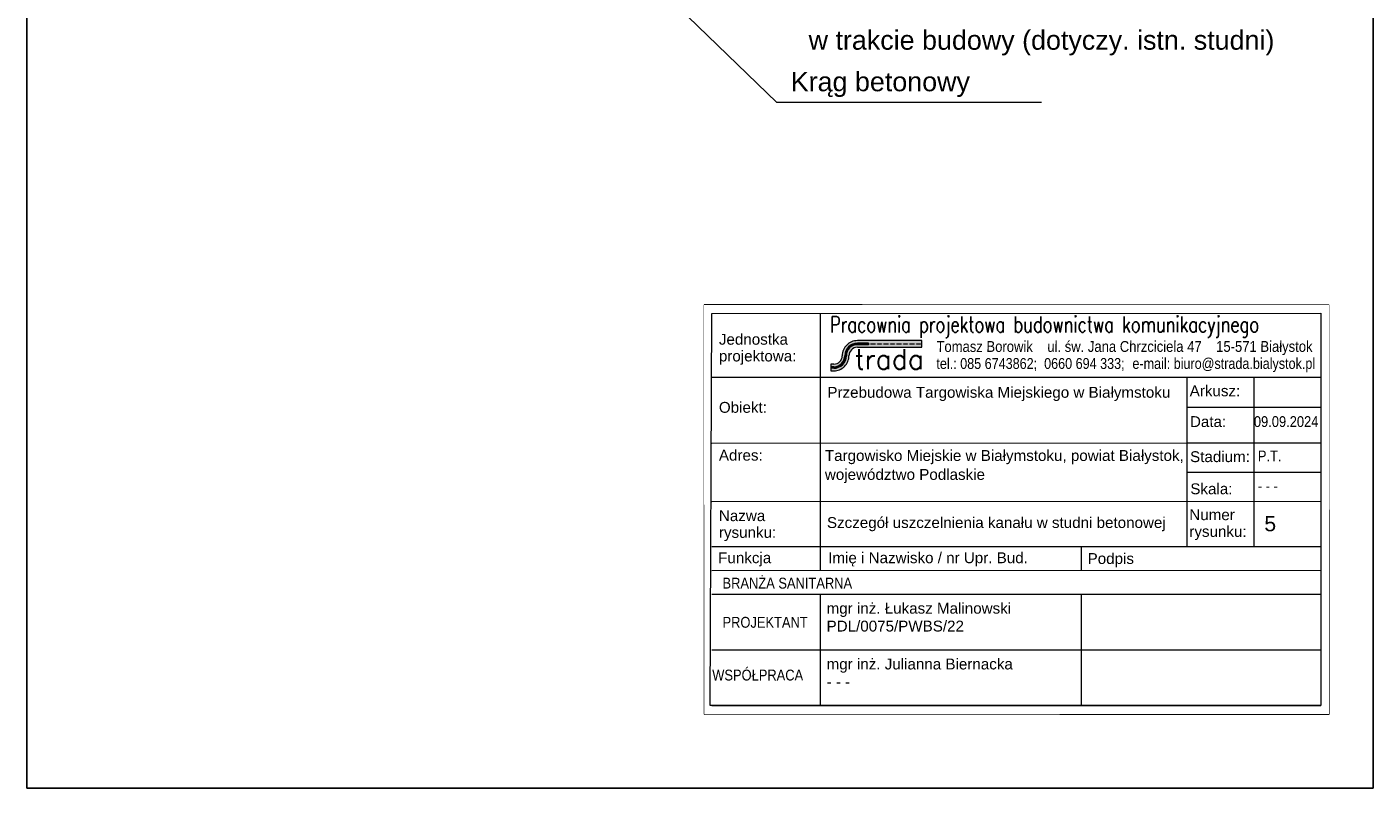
# Model space of a CAD drawing. Extents: x 12854 to 13064, y 6988 to 7321.
import ezdxf

# ---------------------------------------------------------------- set-up
doc = ezdxf.new("R2010")
doc.units = 0
doc.header["$LTSCALE"] = 0.01
doc.layers.get('0').update_dxf_attribs({"linetype": 'CONTINUOUS'})
doc.layers.get('DEFPOINTS').update_dxf_attribs({"linetype": 'CONTINUOUS'})
doc.styles.add('F', font='ARIAL.TTF')
doc.styles.add('RAMKA', font='ARIAL.TTF', dxfattribs={"height": 5})
doc.styles.add('tab', font='SIMPLEX')

msp = doc.modelspace()

# ---------------------------------------------------------------- linework, layer by layer
at = {"linetype": 'Continuous', "lineweight": 15}
for p, q in [((12970.92579445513, 7094.723737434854), (12944.73453436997, 7120.023802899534)), ((13012.23027615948, 7094.723737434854), (12970.92579445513, 7094.723737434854))]:
    msp.add_line(p, q, dxfattribs=at)
at = {"lineweight": 18}
msp.add_lwpolyline([(12959.59910955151, 6999.339716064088), (13057.06915877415, 6999.354118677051), (13057.0597218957, 7063.17636667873), (12959.5896726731, 7063.161964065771)], close=True, dxfattribs=at)
at = {"layer": 'DEFPOINTS'}
for p, q in [((12853.94427605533, 6987.827339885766), (12853.94427605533, 7284.827339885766)), ((13063.94427605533, 7284.827339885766), (13063.94427605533, 6987.827339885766)), ((13063.94427605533, 6987.827339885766), (12853.94427605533, 6987.827339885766))]:
    msp.add_line(p, q, dxfattribs=at)

# ---------------------------------------------------------------- texts
at = {"linetype": 'Continuous', "lineweight": 15, "style": 'F'}
for s, p in [('w trakcie budowy (dotyczy. istn. studni)', (12975.88890799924, 7102.941118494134)), ('Krąg betonowy', (12973.10203936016, 7096.463803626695))]:
    msp.add_text(s, height=3, dxfattribs=at).set_placement(p)

# ---------------------------------------------------------------- next in the draw order: wipeouts: each hides what was drawn before it
at = {"linetype": 'Continuous', "lineweight": 18}
msp.add_wipeout([(12959.589672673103, 7063.161964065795), (13057.059721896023, 7063.176366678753), (13057.069158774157, 6999.354118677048), (12959.599109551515, 6999.339716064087)], dxfattribs=at)

# ---------------------------------------------------------------- next in the draw order: hatches: boundary and pattern name
at = {"lineweight": 18}
h = msp.add_hatch(color=256, dxfattribs=at)
edge = h.paths.add_edge_path()
edge.add_line((12979.3722979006, 7052.874718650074), (12979.82601338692, 7052.874785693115))
edge.add_arc((12979.82566509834, 7055.231837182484), 2.357051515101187, 270.0084662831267, 360.0084662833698)
edge.add_arc((12983.49218963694, 7055.232378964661), 1.309473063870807, 90.00846628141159, 180.0084662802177, ccw=False)
edge.add_line((12983.49199614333, 7056.541852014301), (12993.54012519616, 7056.543336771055))
edge.add_line((12993.54012519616, 7056.543336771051), (12993.53997040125, 7057.590915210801))
edge.add_line((12993.53997040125, 7057.590915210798), (12983.49184134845, 7057.589430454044))
edge.add_arc((12983.49218963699, 7055.23237896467), 2.357051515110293, 90.0084662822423, 180.0084662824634)
edge.add_arc((12979.82566509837, 7055.231837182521), 1.309473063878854, -89.99153371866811, 0.00846628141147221, ccw=False)
edge.add_line((12979.82585859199, 7053.922364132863), (12979.37214310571, 7053.922297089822))
edge.add_line((12979.37214310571, 7053.922297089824), (12979.3722979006, 7052.874718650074))
h = msp.add_hatch(color=255, dxfattribs=at)
edge = h.paths.add_edge_path()
edge.add_line((12983.4919373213, 7056.939931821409), (12985.25433391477, 7056.940192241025))
edge.add_line((12985.25433391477, 7056.940192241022), (12985.25432153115, 7057.023998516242))
edge.add_line((12985.25432153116, 7057.023998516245), (12983.49192493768, 7057.023738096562))
edge.add_arc((12983.49218963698, 7055.232378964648), 1.791359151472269, 90.00846628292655, 180.0084662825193)
edge.add_arc((12979.82566509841, 7055.231837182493), 1.875165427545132, -89.99153371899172, 0.008466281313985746, ccw=False)
edge.add_line((12979.82594218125, 7053.356671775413), (12979.37222669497, 7053.356604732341))
edge.add_line((12979.37222669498, 7053.35660473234), (12979.37223907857, 7053.272798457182))
edge.add_line((12979.37223907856, 7053.272798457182), (12979.82595456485, 7053.272865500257))
edge.add_arc((12979.82566509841, 7055.231837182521), 1.958971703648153, 270.0084662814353, 360.0084662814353)
edge.add_arc((12983.49218963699, 7055.232378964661), 1.707552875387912, 90.00846628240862, 180.0084662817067, ccw=False)
edge = h.paths.add_edge_path()
edge.add_line((12983.49191255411, 7057.107544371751), (12985.25430914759, 7057.107804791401))
edge.add_line((12985.25430914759, 7057.107804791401), (12985.25429676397, 7057.191611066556))
edge.add_line((12985.25429676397, 7057.191611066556), (12983.49190017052, 7057.191350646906))
edge.add_arc((12983.49218963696, 7055.232378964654), 1.958971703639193, 90.00846628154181, 180.0084662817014)
edge.add_arc((12979.82566509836, 7055.231837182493), 1.707552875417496, -89.9915337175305, 0.00846628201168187, ccw=False)
edge.add_line((12979.82591741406, 7053.524284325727), (12979.37220192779, 7053.524217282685))
edge.add_line((12979.37220192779, 7053.524217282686), (12979.37221431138, 7053.440411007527))
edge.add_line((12979.37221431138, 7053.440411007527), (12979.82592979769, 7053.440478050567))
edge.add_arc((12979.82566509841, 7055.231837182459), 1.791359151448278, 270.0084662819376, 360.0084662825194)
edge.add_arc((12983.49218963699, 7055.232378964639), 1.875165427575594, 90.0084662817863, 180.0084662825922, ccw=False)
for points in [[(12986.26638870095, 7057.107954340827), (12985.6116521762, 7057.107857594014), (12985.6116645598, 7057.024051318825), (12986.26640108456, 7057.024148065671)], [(12987.27846825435, 7057.108103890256), (12986.62373172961, 7057.108007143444), (12986.62374411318, 7057.024200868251), (12987.27848063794, 7057.024297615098)], [(12988.29054780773, 7057.108253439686), (12987.635811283, 7057.10815669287), (12987.63582366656, 7057.024350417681), (12988.29056019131, 7057.024447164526)], [(12989.30262736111, 7057.108402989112), (12988.64789083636, 7057.108306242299), (12988.64790321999, 7057.02449996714), (12989.3026397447, 7057.024596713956)], [(12990.31470691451, 7057.108552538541), (12989.65997038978, 7057.108455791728), (12989.65998277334, 7057.024649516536), (12990.31471929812, 7057.024746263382)], [(12991.32678646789, 7057.108702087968), (12990.67204994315, 7057.108605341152), (12990.67206232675, 7057.024799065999), (12991.32679885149, 7057.024895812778)], [(12992.33886602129, 7057.108851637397), (12991.68412949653, 7057.108754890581), (12991.68414188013, 7057.024948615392), (12992.3388784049, 7057.025045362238)], [(12993.35094557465, 7057.10900118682), (12992.69620904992, 7057.108904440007), (12992.69622143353, 7057.025098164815), (12993.35095795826, 7057.025194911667)]]:
    msp.add_hatch(color=255, dxfattribs=at).paths.add_polyline_path(points)

# ---------------------------------------------------------------- next in the draw order: linework, layer by layer
for p, q in [((12993.53997040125, 7057.590915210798), (12983.49184134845, 7057.589430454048)), ((12983.49199614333, 7056.541852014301), (12993.54012519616, 7056.543336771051)), ((12993.54012519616, 7056.543336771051), (12993.53997040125, 7057.590915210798)), ((12979.82585859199, 7053.922364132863), (12979.37214310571, 7053.922297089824)), ((12979.37214310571, 7053.922297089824), (12979.3722979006, 7052.874718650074)), ((12979.3722979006, 7052.874718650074), (12979.82601338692, 7052.874785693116))]:
    msp.add_line(p, q, dxfattribs=at)
at = {"color": 255, "linetype": 'Continuous', "lineweight": 18, "ltscale": 20}
for p, q in [((12985.25429676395, 7057.191611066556), (12983.49190017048, 7057.19135064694)), ((12985.25430914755, 7057.107804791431), (12983.49191255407, 7057.107544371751)), ((12985.25432153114, 7057.023998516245), (12983.49192493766, 7057.023738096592)), ((12985.25433391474, 7056.940192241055), (12983.49193732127, 7056.939931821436)), ((12979.82591741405, 7053.524284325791), (12979.37220192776, 7053.524217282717)), ((12979.82592979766, 7053.440478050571), (12979.37221431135, 7053.44041100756)), ((12979.82594218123, 7053.356671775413), (12979.37222669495, 7053.356604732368)), ((12979.82595456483, 7053.272865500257), (12979.37223907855, 7053.272798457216))]:
    msp.add_line(p, q, dxfattribs=at)
at = {"color": 255, "lineweight": 18}
for p, q in [((12985.25429676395, 7057.191611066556), (12985.25430914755, 7057.107804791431)), ((12985.25432153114, 7057.023998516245), (12985.25433391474, 7056.940192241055)), ((12985.61165217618, 7057.107857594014), (12986.26638870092, 7057.107954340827)), ((12985.61165217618, 7057.107857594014), (12985.61166455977, 7057.024051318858)), ((12985.61166455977, 7057.024051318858), (12985.61165217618, 7057.107857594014)), ((12986.26640108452, 7057.024148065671), (12985.61166455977, 7057.024051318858)), ((12986.26638870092, 7057.107954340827), (12986.26640108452, 7057.024148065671)), ((12986.62373172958, 7057.108007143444), (12987.27846825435, 7057.108103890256)), ((12986.62374411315, 7057.024200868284), (12986.62373172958, 7057.108007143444)), ((12987.2784806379, 7057.024297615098), (12986.62374411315, 7057.024200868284)), ((12987.27846825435, 7057.108103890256), (12987.2784806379, 7057.024297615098)), ((12987.63581128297, 7057.10815669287), (12988.29054780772, 7057.108253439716)), ((12987.63582366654, 7057.024350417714), (12987.63581128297, 7057.10815669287)), ((12988.29056019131, 7057.024447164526), (12987.63582366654, 7057.024350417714)), ((12988.29054780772, 7057.108253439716), (12988.29056019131, 7057.024447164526)), ((12988.64789083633, 7057.108306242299), (12989.3026273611, 7057.108402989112)), ((12988.64790321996, 7057.02449996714), (12988.64789083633, 7057.108306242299)), ((12989.30263974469, 7057.024596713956), (12988.64790321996, 7057.02449996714)), ((12989.3026273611, 7057.108402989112), (12989.30263974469, 7057.024596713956)), ((12989.65997038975, 7057.108455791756), (12990.31470691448, 7057.108552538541)), ((12989.65998277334, 7057.024649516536), (12989.65997038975, 7057.108455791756)), ((12990.31471929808, 7057.024746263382), (12989.65998277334, 7057.024649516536)), ((12990.31470691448, 7057.108552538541), (12990.31471929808, 7057.024746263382)), ((12990.67204994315, 7057.108605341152), (12991.32678646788, 7057.108702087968)), ((12990.67206232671, 7057.024799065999), (12990.67204994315, 7057.108605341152)), ((12991.32679885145, 7057.024895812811), (12990.67206232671, 7057.024799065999)), ((12991.32678646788, 7057.108702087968), (12991.32679885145, 7057.024895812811)), ((12991.68412949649, 7057.108754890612), (12992.33886602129, 7057.108851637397)), ((12991.68414188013, 7057.024948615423), (12991.68412949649, 7057.108754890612)), ((12992.33887840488, 7057.025045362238), (12991.68414188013, 7057.024948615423)), ((12992.33886602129, 7057.108851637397), (12992.33887840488, 7057.025045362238)), ((12992.69620904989, 7057.108904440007), (12993.35094557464, 7057.10900118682)), ((12992.69622143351, 7057.025098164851), (12992.69620904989, 7057.108904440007)), ((12993.35095795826, 7057.025194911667), (12992.69622143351, 7057.025098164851)), ((12993.35094557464, 7057.10900118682), (12993.35095795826, 7057.025194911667))]:
    msp.add_line(p, q, dxfattribs=at)
at = {"lineweight": 18}
msp.add_lwpolyline([(12960.80062050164, 7061.829301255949), (13055.79548179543, 7061.843338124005), (13055.80435736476, 7000.695848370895), (12960.53304513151, 7000.681770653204)], close=True, dxfattribs=at)
for points in [[(12977.66730176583, 7061.831793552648), (12977.67325113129, 7021.771152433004)], [(13055.79548179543, 7061.843338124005), (13055.80331901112, 7008.804781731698)], [(12960.80209314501, 7051.863149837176), (13055.79695443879, 7051.877186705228)], [(13034.90449289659, 7051.874099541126), (13034.9083929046, 7025.480696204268)], [(13045.35072366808, 7051.875643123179), (13045.3546236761, 7025.48223978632)], [(13034.90518245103, 7047.207522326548), (13055.79764399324, 7047.210609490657)], [(12960.80360697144, 7041.618291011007), (13055.79846826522, 7041.632327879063)], [(13034.90600672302, 7041.629240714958), (13055.79846826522, 7041.632327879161)], [(13034.90668087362, 7037.066909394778), (13055.79914241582, 7037.069996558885)], [(12960.80495045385, 7032.526239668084), (13055.79981174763, 7032.54027653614)], [(12960.80600168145, 7025.470099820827), (13055.80086297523, 7025.484136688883)], [(13018.38807066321, 7025.478608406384), (13018.38860902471, 7021.777168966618)], [(12960.80650383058, 7021.768660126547), (13055.80136512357, 7021.7826969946)], [(12960.80651611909, 7021.768660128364), (13055.80137741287, 7021.782696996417)], [(12960.8065400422, 7021.768660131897), (13055.80140133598, 7021.782696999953)], [(12960.80706300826, 7018.06757375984), (13055.80192430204, 7018.081610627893)], [(12977.67374427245, 7018.070066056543), (12977.67502476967, 7009.404268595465)], [(13018.38913199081, 7018.076082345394), (13018.39037342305, 7009.410284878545)], [(12960.80821157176, 7009.374692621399), (13055.80307286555, 7009.388729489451)], [(12977.67502877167, 7009.377184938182), (12977.67660149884, 7000.684303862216)], [(13018.39041649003, 7009.383201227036), (13018.39167249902, 7000.690320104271)], [(12960.80949607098, 7000.681811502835), (13055.80435736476, 7000.695848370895)]]:
    msp.add_lwpolyline(points, dxfattribs=at)
for centre, major_axis, ratio, start_param, end_param in [((12983.49218963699, 7055.23237896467), (-0.05084593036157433, 2.356503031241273), 0.999999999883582, -0.02142574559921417, 1.549370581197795), ((12983.49218963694, 7055.232378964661), (0.9258004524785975, 0.9260740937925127), 0.9999999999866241, 0.7853981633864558, 2.356194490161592), ((12979.82566509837, 7055.231837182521), (-0.926074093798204, 0.9258004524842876), 0.9999999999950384, 2.356194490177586, 3.926990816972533), ((12979.82566509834, 7055.231837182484), (-0.03594831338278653, 2.356777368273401), 0.9999999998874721, 3.126488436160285, 4.697284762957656)]:
    msp.add_ellipse(centre, major_axis=major_axis, ratio=ratio, start_param=start_param, end_param=end_param, dxfattribs=at)
at = {"color": 255, "linetype": 'Continuous', "lineweight": 18, "ltscale": 20}
for centre, major_axis, ratio, start_param, end_param in [((12983.49218963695, 7055.232378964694), (-0.03344162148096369, 1.958686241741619), 0.9999999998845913, -0.01692407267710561, 1.553872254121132), ((12983.49218963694, 7055.232378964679), (0.04406738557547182, 1.874647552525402), 0.9999999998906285, 0.02365046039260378, 1.594446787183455), ((12983.49218963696, 7055.23237896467), (0.002797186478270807, 1.7913569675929), 0.9999999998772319, 0.001709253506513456, 1.572505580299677), ((12983.49218963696, 7055.232378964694), (0.02314406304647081, 1.707396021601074), 0.9999999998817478, 0.01370211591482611, 1.584498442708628), ((12979.82566509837, 7055.231837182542), (0.0343303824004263, 1.707207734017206), 0.9999999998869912, 3.161846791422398, 4.732643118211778), ((12979.82566509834, 7055.231837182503), (-0.1084229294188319, 1.788074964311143), 0.9999999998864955, 3.081177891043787, 4.651974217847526), ((12979.82566509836, 7055.231837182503), (-0.03999879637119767, 1.874738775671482), 0.9999999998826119, 3.120407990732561, 4.691204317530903), ((12979.82566509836, 7055.23183718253), (-0.02380325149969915, 1.958827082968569), 0.9999999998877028, 3.129589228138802, 4.700385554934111)]:
    msp.add_ellipse(centre, major_axis=major_axis, ratio=ratio, start_param=start_param, end_param=end_param, dxfattribs=at)

# ---------------------------------------------------------------- next in the draw order: texts
at = {"lineweight": 18}
for s, height, style, width, p in [('Pracownia projektowa budownictwa komunikacyjnego', 2.488319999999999, 'tab', 0.75, (12979.22308145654, 7058.870948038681)), ('tel.: 085 6743862;  0660 694 333;', 1.69313717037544, 'RAMKA', 0.83, (12995.82367678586, 7053.169749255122)), ('e-mail: biuro@strada.bialystok.pl', 1.69313717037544, 'RAMKA', 0.83, (13026.4039117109, 7053.174267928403)), ('09.09.2024', 1.69313717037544, 'RAMKA', 0.85, (13045.35187020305, 7044.116438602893)), ('P.T.', 1.69313717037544, 'RAMKA', 0.85, (13045.96785759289, 7038.753470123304)), ('- - -', 1.69313717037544, 'RAMKA', 0.85, (13045.96785759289, 7034.081023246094)), ('BRANŻA SANITARNA', 1.69313717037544, 'RAMKA', 0.85, (12962.45746545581, 7018.927945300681)), ('PROJEKTANT', 1.69313717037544, 'RAMKA', 0.85, (12962.45836719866, 7012.825377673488)), ('WSPÓŁPRACA', 1.69313717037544, 'RAMKA', 0.85, (12960.85356099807, 7004.59512337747))]:
    msp.add_text(s, height=height, rotation=0.008467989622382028, dxfattribs=dict(at, style=style, width=width)).set_placement(p)
for s, height, style, p in [('Jednostka', 1.69313717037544, 'RAMKA', (12961.89042960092, 7056.947220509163)), ('projektowa:', 1.69313717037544, 'RAMKA', (12961.89081438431, 7054.343189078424)), ('trada', 3.076372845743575, 'tab', (12983.04090331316, 7053.155141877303)), ('Przebudowa Targowiska Miejskiego w Białymstoku', 1.69313717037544, 'RAMKA', (12978.81322089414, 7048.675794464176)), ('Arkusz:', 1.69313717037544, 'RAMKA', (13035.33724728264, 7048.910204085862)), ('Obiekt:', 1.69313717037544, 'RAMKA', (12961.89199772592, 7046.334894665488)), ('Data:', 1.69313717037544, 'RAMKA', (13035.37910446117, 7044.114964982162)), ('Adres:', 1.69313717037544, 'RAMKA', (12961.89384970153, 7038.877458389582)), ('Targowisko Miejskie w Białymstoku, powiat Białystok,', 1.69313717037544, 'RAMKA', (12978.42409092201, 7038.825553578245)), ('Stadium:', 1.69313717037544, 'RAMKA', (13035.39898909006, 7038.647673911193)), ('województwo Podlaskie', 1.69313717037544, 'RAMKA', (12978.42409092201, 7035.873270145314)), ('Skala:', 1.69313717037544, 'RAMKA', (13035.43692621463, 7033.638810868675)), ('Nazwa ', 1.69313717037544, 'RAMKA', (12961.89449357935, 7029.444143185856)), ('Numer', 1.69313717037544, 'RAMKA', (13035.27641237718, 7029.59633413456)), ('Szczegół uszczelnienia kanału w studni betonowej', 1.69313717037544, 'RAMKA', (12978.74866357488, 7028.373696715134)), ('rysunku:', 1.69313717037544, 'RAMKA', (13035.27679716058, 7026.992302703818)), ('5', 2.359649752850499, 'RAMKA', (13046.9849290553, 7027.861750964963)), ('rysunku:', 1.69313717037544, 'RAMKA', (12961.89487836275, 7026.840111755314)), ('Funkcja', 1.69313717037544, 'RAMKA', (12961.7784792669, 7022.884189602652)), ('Imię i Nazwisko / nr Upr. Bud.', 1.69313717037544, 'RAMKA', (12978.9451908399, 7022.883303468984)), ('Podpis', 1.69313717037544, 'RAMKA', (13019.41337758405, 7022.767026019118)), ('mgr inż. Łukasz Malinowski', 1.69313717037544, 'RAMKA', (12978.69441732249, 7015.011982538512)), ('PDL/0075/PWBS/22', 1.69313717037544, 'RAMKA', (12978.69077835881, 7012.232224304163)), ('mgr inż. Julianna Biernacka', 1.69313717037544, 'RAMKA', (12978.69567333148, 7006.31910141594)), ('- - -', 1.69313717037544, 'RAMKA', (12978.6920343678, 7003.539343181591))]:
    msp.add_text(s, height=height, rotation=0.008467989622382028, dxfattribs=dict(at, style=style)).set_placement(p)
at = {"lineweight": 18, "style": 'RAMKA', "oblique": 0.88, "width": 0.86}
msp.add_text('Tomasz Borowik    ul. św. Jana Chrzciciela 47    15-571 Białystok', height=1.69313717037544, rotation=0.008467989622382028, dxfattribs=at).set_placement((12995.82328479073, 7055.822586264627))

doc.saveas('drawing.dxf')
